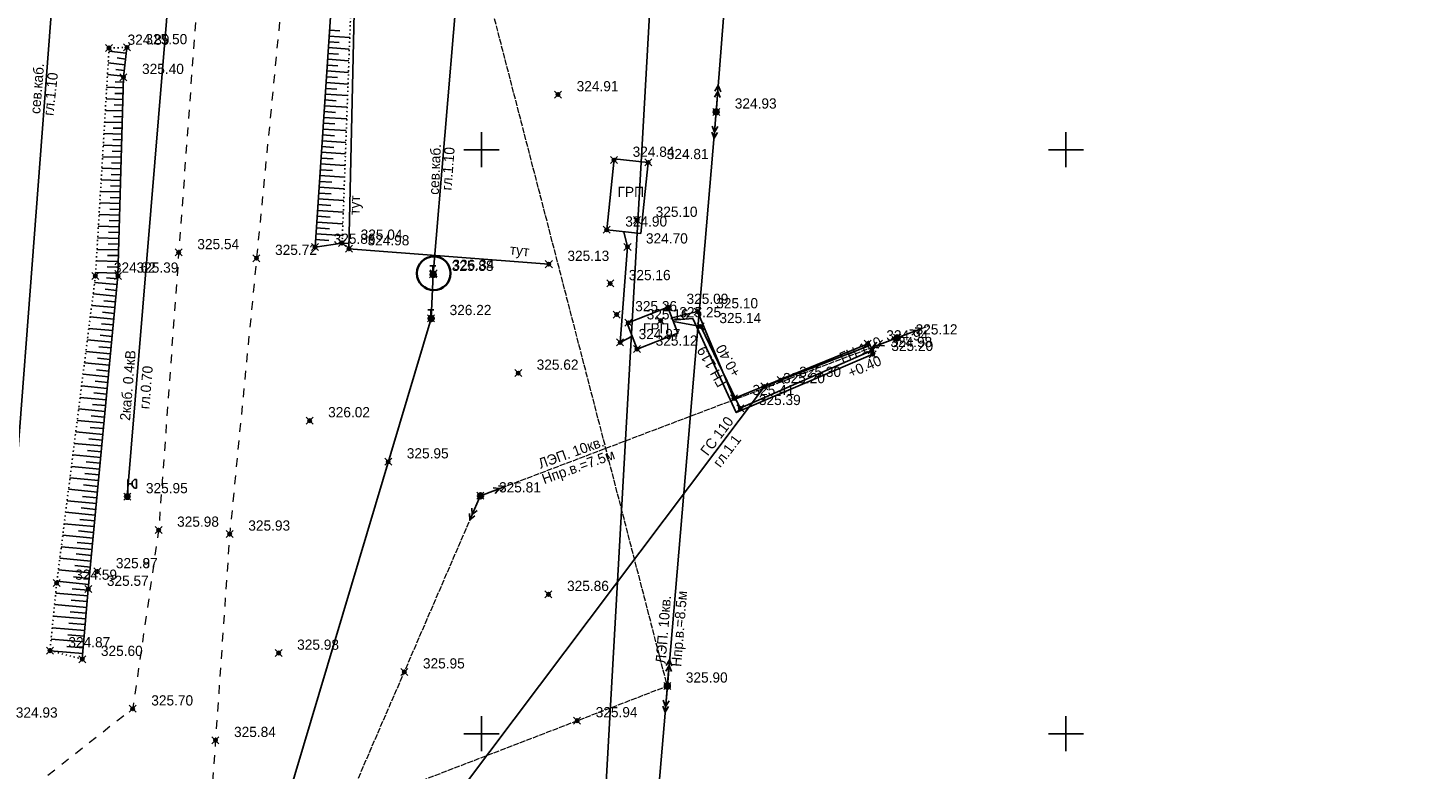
# Model space of a CAD drawing. Header units: metres. Extents: x 705573 to 711566, y 4301675 to 4311183.
# Tile 113 of 256: x 708140 to 708259, y 4308628 to 4308692. Entities that reach past the tile are written whole.
import ezdxf

# ---------------------------------------------------------------- set-up
doc = ezdxf.new("R2010")
doc.units = ezdxf.units.M
doc.header["$LTSCALE"] = 0.5
doc.header["$PDMODE"] = 35
doc.header["$PDSIZE"] = 0.3
for name, pattern in [('Auto_Street_NotBorder_Line_m1', [3, 1.5, -1.5]), ('Commnctn_Electr_VLP_High_Built_m1', [1, 1, 0]), ('Контура низ откосов  Штриховая 0.1-0.5 - - - - - - -', [0.6, 0.1, -0.5])]:
    doc.linetypes.add(name, pattern=pattern)
for name, color, linetype in [('(001) Сетка', 92, 'Continuous'), ('(004) Точки рельефа', 7, 'Continuous'), ('(013) Газ', 30, 'ИК_Газопровод -------г--------'), ('(016) Кабель', 1, 'Continuous'), ('(019) Связь', 3, 'ИК_КАБ_СВЯЗИ'), ('(022) Возд. Линии', 7, 'Continuous'), ('(035) Откосы', 7, 'Continuous'), ('(038) Деревья', 7, 'Continuous')]:
    doc.layers.add(name, color=color, linetype=linetype)
doc.layers.add('AUTO#_ROADS_EXIST_L', color=7, linetype='Continuous', lineweight=15, true_color=0x000000)
doc.layers.add('COMMN_OBJCT_ELCTR_L', color=7, linetype='Continuous', true_color=0x000000)
doc.styles.add('BM-431', font='txt')
doc.styles.add('D-431', font='txt')
doc.styles.add('S', font='txtwr', dxfattribs={"oblique": 15})
doc.styles.get("Standard").update_dxf_attribs({"font": 'times.ttf'})
doc.linetypes.add('GAZ_VOZDUSH', pattern='A,1,-2,["~",Standard,S=3,R=0,X=-1.5,Y=-1.5],-1,10', length=14)
doc.linetypes.add('ИК_Газопровод -------г--------', pattern='A,9,-0.6,["Г",Standard,S=1.2,R=0,X=0,Y=-0.6],-1.2', length=10.8)
doc.linetypes.add('ИК_КАБ_СВЯЗИ', pattern='A,4,["o",Standard,S=0.5,R=0,X=0,Y=-0.125],4,-2', length=10)
doc.linetypes.add('ИК_Э_КАБ_ВН', pattern='A,8,-2,["<<",Standard,S=1,R=0,X=0,Y=-0.5],8,[">>",Standard,S=1,R=0,X=-1,Y=-0.5],-2', length=20)
doc.linetypes.add('ИК_Э_КАБ_НН', pattern='A,8,-2,["<",Standard,S=1,R=0,X=0,Y=-0.5],8,[">",Standard,S=1,R=0,X=-0.5,Y=-0.5],-2', length=20)
doc.linetypes.add('РЯД_ДЕР_ДО4М', pattern='A,0,[133,ltypeshp.shx,S=0.4,R=0,X=0,Y=0],-3', length=3)

# ---------------------------------------------------------------- blocks, each defined once
blk = doc.blocks.new('strela1')
at = {"layer": '(022) Возд. Линии'}
for p, q in [((-2, 0), (-1.5, 0.25)), ((0, 0), (-2, 0)), ((-2, 0), (-1.5, -0.25)), ((-1.5, 0), (-1, 0.25)), ((-1.5, 0), (-1, -0.25))]:
    blk.add_line(p, q, dxfattribs=at)
blk = doc.blocks.new('strela2')
at = {"layer": '(022) Возд. Линии'}
for p, q in [((0, 0), (2, 0)), ((1.5, 0), (1, 0.25)), ((1.5, 0), (1, -0.25)), ((2, 0), (1.5, 0.25)), ((2, 0), (1.5, -0.25))]:
    blk.add_line(p, q, dxfattribs=at)
blk = doc.blocks.new('STOLB')
at = {"layer": '(022) Возд. Линии'}
blk.add_circle((0, 0), 0.25, dxfattribs=at)
blk = doc.blocks.new('*X15')
at = {"color": 0}
for p, q in [((9.5, 5.08), (10.49, 5.08)), ((9.5, 5.07), (10.49, 5.07)), ((9.5, 5.06), (10.49, 5.06)), ((9.5, 5.05), (10.49, 5.05)), ((9.5, 5.04), (10.49, 5.04)), ((9.5, 5.03), (10.49, 5.03)), ((9.5, 5.02), (10.5, 5.02)), ((9.5, 5.01), (10.5, 5.01)), ((9.5, 5), (10.5, 5)), ((9.5, 4.99), (10.5, 4.99)), ((9.5, 4.98), (10.5, 4.98)), ((9.5, 4.97), (10.5, 4.97)), ((9.5, 4.96), (10.49, 4.96)), ((9.5, 4.95), (10.49, 4.95)), ((9.5, 4.94), (10.49, 4.94)), ((9.5, 4.93), (10.49, 4.93)), ((9.5, 4.92), (10.49, 4.92)), ((9.5, 4.91), (10.49, 4.91)), ((9.5, 4.9), (10.49, 4.9)), ((9.51, 5.12), (10.48, 5.12)), ((9.51, 5.11), (10.48, 5.11)), ((9.51, 5.1), (10.48, 5.1)), ((9.51, 5.09), (10.49, 5.09)), ((9.51, 4.89), (10.49, 4.89)), ((9.51, 4.88), (10.48, 4.88)), ((9.51, 4.87), (10.48, 4.87)), ((9.51, 4.86), (10.48, 4.86)), ((9.52, 5.16), (10.47, 5.16)), ((9.52, 5.15), (10.47, 5.15)), ((9.52, 5.14), (10.47, 5.14)), ((9.52, 5.13), (10.48, 5.13)), ((9.52, 4.85), (10.48, 4.85)), ((9.52, 4.84), (10.47, 4.84)), ((9.52, 4.83), (10.47, 4.83)), ((9.53, 5.18), (10.46, 5.18)), ((9.53, 5.17), (10.46, 5.17)), ((9.53, 4.82), (10.47, 4.82)), ((9.53, 4.81), (10.46, 4.81)), ((9.53, 4.8), (10.46, 4.8)), ((9.54, 5.2), (10.45, 5.2)), ((9.54, 5.19), (10.46, 5.19)), ((9.55, 5.22), (10.44, 5.22)), ((9.55, 5.21), (10.45, 5.21)), ((9.56, 5.24), (10.43, 5.24)), ((9.56, 5.23), (10.44, 5.23)), ((9.57, 5.26), (10.42, 5.26)), ((9.57, 5.25), (10.43, 5.25)), ((9.58, 5.27), (10.41, 5.27)), ((9.59, 5.29), (10.4, 5.29)), ((9.59, 5.28), (10.41, 5.28)), ((9.6, 5.3), (10.39, 5.3)), ((9.61, 5.31), (10.38, 5.31)), ((9.62, 5.32), (10.37, 5.32)), ((9.63, 5.33), (10.37, 5.33)), ((9.64, 5.34), (10.36, 5.34)), ((9.65, 5.35), (10.35, 5.35)), ((9.66, 5.36), (10.34, 5.36)), ((9.67, 5.37), (10.32, 5.37)), ((9.68, 5.38), (10.31, 5.38)), ((9.69, 5.39), (10.3, 5.39)), ((9.71, 5.4), (10.29, 5.4)), ((9.72, 5.41), (10.27, 5.41)), ((9.74, 5.42), (10.26, 5.42)), ((9.75, 5.43), (10.24, 5.43)), ((9.77, 5.44), (10.22, 5.44)), ((9.79, 5.45), (10.2, 5.45)), ((9.82, 5.46), (10.18, 5.46)), ((9.85, 5.47), (10.15, 5.47)), ((9.88, 5.48), (10.11, 5.48)), ((9.94, 5.49), (10.05, 5.49)), ((9.54, 4.79), (10.45, 4.79)), ((9.54, 4.78), (10.45, 4.78)), ((9.55, 4.77), (10.44, 4.77)), ((9.55, 4.76), (10.44, 4.76)), ((9.56, 4.75), (10.43, 4.75)), ((9.56, 4.74), (10.43, 4.74)), ((9.57, 4.73), (10.42, 4.73)), ((9.58, 4.72), (10.41, 4.72)), ((9.58, 4.71), (10.41, 4.71)), ((9.59, 4.7), (10.4, 4.7)), ((9.6, 4.69), (10.39, 4.69)), ((9.61, 4.68), (10.39, 4.68)), ((9.61, 4.67), (10.38, 4.67)), ((9.62, 4.66), (10.37, 4.66)), ((9.63, 4.65), (10.36, 4.65)), ((9.64, 4.64), (10.35, 4.64)), ((9.65, 4.63), (10.34, 4.63)), ((9.66, 4.62), (10.33, 4.62)), ((9.67, 4.61), (10.32, 4.61)), ((9.69, 4.6), (10.31, 4.6)), ((9.7, 4.59), (10.29, 4.59)), ((9.71, 4.58), (10.28, 4.58)), ((9.73, 4.57), (10.26, 4.57)), ((9.75, 4.56), (10.25, 4.56)), ((9.76, 4.55), (10.23, 4.55)), ((9.78, 4.54), (10.21, 4.54)), ((9.81, 4.53), (10.18, 4.53)), ((9.83, 4.52), (10.16, 4.52)), ((9.87, 4.51), (10.12, 4.51)), ((9.91, 4.5), (10.08, 4.5))]:
    blk.add_line(p, q, dxfattribs=at)
blk = doc.blocks.new('I01070')
at = {"color": 0}
blk.add_circle((0.05, 0.03), 0.5, dxfattribs=at)
blk.add_blockref('*X15', (-9.95, -4.96), dxfattribs=at)
blk = doc.blocks.new('I0195')
at = {"layer": '(016) Кабель', "color": 0, "linetype": 'ИК_Э_КАБ_ВН'}
for p, q in [((-0.275, 0.74), (0.225, 0.74)), ((-0.025, 0.24), (-0.025, 0.74))]:
    blk.add_line(p, q, dxfattribs=at)
at = {"layer": '(016) Кабель', "color": 0, "linetype": 'ИК_Э_КАБ_ВН', "xscale": 0.5, "yscale": 0.5, "zscale": 0.5}
blk.add_blockref('I01070', (-0.025, -0.01), dxfattribs=at)
blk = doc.blocks.new('U1111')
for p, q in [((0.1, 0.45), (0.1, 2.95)), ((1.28934, 2.95), (0.85, 2.51066)), ((0.85, 2.51066), (0.85, 1.88934)), ((1.6, 2.95), (1.28934, 2.95)), ((1.6, 2.95), (1.6, 1.45)), ((0, 0.05), (0.1, 0.05)), ((0, -0.05), (0, 0.05)), ((0.1, 2.2), (0.85, 2.2)), ((0.1, 0.05), (0.1, -0.05)), ((0.85, 1.88934), (1.28934, 1.45)), ((1.28934, 1.45), (1.6, 1.45)), ((0.1, -0.05), (0, -0.05))]:
    blk.add_line(p, q)
blk.add_lwpolyline([(0.55, 0), (0.3, 0.433013), (-0.2, 0.433013), (-0.45, 0), (-0.2, -0.433013), (0.3, -0.433013)], close=True)
at = {"color": 4, "style": 'S', "oblique": 15}
blk.add_attdef('Z', (1.142936, -1.391276), '', height=2, dxfattribs=at)
blk = doc.blocks.new('Setka')
at = {"layer": '(001) Сетка'}
for p, q in [((0, 1.5), (0, -1.5)), ((-1.5, 0), (1.5, 0))]:
    blk.add_line(p, q, dxfattribs=at)

msp = doc.modelspace()

# ---------------------------------------------------------------- linework, layer by layer
at = {"layer": '(013) Газ', "linetype": 'GAZ_VOZDUSH', "flags": 128}
for points, elevation in [([(708230.07, 4309915.55), (708237.06, 4309914.63), (708237.8, 4309906.21), (708237.95, 4309892.64), (708271.63, 4309889.79), (708271.63, 4309889.79), (708293.17, 4309888.33), (708284.48, 4309721.93), (708278.28, 4309632.42), (708278.09, 4309626), (708267.1, 4309554.46), (708203.29, 4308878.05), (708188.65, 4308618.68), (708188.65, 4308585.68)], 325.11), ([(708191.34, 4308665.44), (708190.32, 4308664.9), (708190.95, 4308673.08), (708190.63, 4308674.38)], 325.09), ([(708194.77, 4308667), (708196.95, 4308667.54), (708200.05, 4308660.1), (708211.5, 4308664.79)], 325.09), ([(708211.93, 4308663.89), (708200.25, 4308658.89), (708196.53, 4308666.94), (708194.84, 4308666.81)], 325.2), ([(708211.85, 4308664.22), (708200.6, 4308659.26), (708197.22, 4308666.27), (708194.88, 4308666.7)], 324.98)]:
    msp.add_lwpolyline(points, dxfattribs=dict(at, elevation=elevation))
at = {"layer": '(013) Газ', "color": 0, "linetype": 'ByBlock'}
for points, elevation in [([(708189.17, 4308674.54), (708189.81, 4308680.61), (708192.72, 4308680.31), (708192.08, 4308674.23)], 324.9), ([(708194.41, 4308667.91), (708190.91, 4308666.54), (708191.77, 4308664.33), (708195.27, 4308665.7)], 325.09)]:
    msp.add_lwpolyline(points, close=True, dxfattribs=dict(at, elevation=elevation))
at = {"layer": '(013) Газ', "elevation": 325.2, "flags": 128}
msp.add_lwpolyline([(708141.96, 4308565.16), (708142.73, 4308573.82), (708145.23, 4308594.93), (708157.77, 4308601.41), (708202.67, 4308661.13), (708211.59, 4308664.6)], dxfattribs=at)
at = {"layer": '(016) Кабель', "linetype": 'ИК_Э_КАБ_НН', "elevation": 325.95, "flags": 128}
msp.add_lwpolyline([(708148.16, 4308651.7), (708151.5, 4308692.41), (708155.95, 4308744.12), (708160.09, 4308792.08), (708165.82, 4308866.03), (708169.05, 4308905.96), (708172.4, 4308947.61), (708175.76, 4308988.14), (708178.98, 4309025.59), (708182.2, 4309063.2), (708185.81, 4309103.87), (708189.13, 4309144.32), (708192.28, 4309183.21), (708195.86, 4309224.8), (708198.74, 4309260.8), (708202.87, 4309309.74), (708206.45, 4309354.35), (708209.62, 4309392.71), (708214, 4309431.24), (708217.89, 4309470.55), (708222.29, 4309519.97), (708227.65, 4309584.99), (708230.7, 4309620.04), (708233.6, 4309650.66), (708236.61, 4309686.64), (708239.92, 4309725.26), (708242.96, 4309758.87), (708245.88, 4309791.49), (708249.04, 4309830.22), (708251.64, 4309862.09), (708254.55, 4309895.44), (708258.53, 4309939.87), (708262.1, 4309983.75), (708265.01, 4310017.02), (708267.69, 4310050.03), (708270.44, 4310083.37), (708274.29, 4310124.62), (708277.62, 4310164.75), (708280.24, 4310192.85), (708282.13, 4310214.07), (708285.19, 4310249.54), (708287.52, 4310279.26), (708289.72, 4310303.87), (708292.58, 4310337.27), (708295.61, 4310373.42), (708298.17, 4310403.78), (708301.1, 4310436.1), (708303.91, 4310468.22), (708306.25, 4310494.56), (708309.27, 4310529.23), (708312.33, 4310564.7), (708314.66, 4310594.42), (708316.85, 4310619.03), (708319.71, 4310652.44), (708322.75, 4310688.58), (708325.31, 4310718.94), (708328.24, 4310751.26), (708331.05, 4310783.38), (708331.61, 4310789.72), (708333.7, 4310812.99), (708337.04, 4310851.18), (708340.04, 4310884.75)], dxfattribs=at)
at = {"layer": '(019) Связь', "flags": 128}
for points, elevation in [([(708317.15, 4310791), (708301.02, 4310609.69), (708256.74, 4310111.97), (708241.57, 4309932.29), (708189.21, 4309312.33), (708166.33, 4308981.07), (708160.32, 4308915.54), (708146.62, 4308758.23), (708137.03, 4308632.5), (708137.03, 4308632.5), (708137.03, 4308632.5), (708136.9, 4308567.22), (708136.89, 4308563.9)], 324.81), ([(708153.01, 4308571.82), (708156.99, 4308609.51), (708156.99, 4308609.51), (708174.15, 4308666.96), (708174.32, 4308670.73), (708195.36, 4308919.93), (708204.07, 4309029.86), (708218.91, 4309205.25), (708226.16, 4309224.91), (708236.6, 4309425.45), (708237.56, 4309445.94), (708241.53, 4309518.71), (708251.54, 4309611.08), (708253.16, 4309631.29), (708257.43, 4309700.42), (708258.88, 4309712.26), (708269.33, 4309836.62), (708270.39, 4309849.38), (708278.27, 4309932.28), (708280.62, 4309944.7), (708295.32, 4310108.26), (708303.77, 4310173.62), (708303.35, 4310191.01), (708305.19, 4310238.89), (708306.7, 4310249.89), (708308.61, 4310273.09), (708309.89, 4310281.81), (708320.55, 4310401.57), (708321.59, 4310412.94), (708336.89, 4310582.46), (708345.29, 4310694.49), (708346.98, 4310695.56), (708355.08, 4310696.93), (708358.13, 4310696.44)], 325.73)]:
    msp.add_lwpolyline(points, dxfattribs=dict(at, elevation=elevation))
at = {"layer": '(022) Возд. Линии', "elevation": 325.9, "flags": 128}
msp.add_lwpolyline([(708193.11, 4309415.99), (708231.85, 4309412.41), (708252.43, 4309429.3), (708256.6, 4309394.68), (708250.05, 4309317.14), (708243.4, 4309234.8), (708236.64, 4309154.46), (708229.09, 4309058.79), (708221.04, 4308960.49), (708213.33, 4308863.39), (708205.92, 4308779.39), (708198.54, 4308684.64), (708194.36, 4308635.49), (708189.11, 4308573.79)], dxfattribs=at)
at = {"layer": '(035) Откосы'}
for p, q in [((708166.34, 4308691.57, 324.78), (708165.47, 4308691.63, 324.78)), ((708167.15, 4308690.02, 324.78), (708165.37, 4308690.14, 324.78)), ((708166.29, 4308690.57, 324.78), (708165.41, 4308690.63, 324.78)), ((708167.19, 4308691.01, 324.78), (708165.44, 4308691.13, 324.78)), ((708146.58, 4308689.83, 325.6), (708148.07, 4308689.66, 325.6)), ((708147.28, 4308689.25, 325.6), (708148.01, 4308689.16, 325.6)), ((708167.11, 4308689.02, 324.78), (708165.31, 4308689.14, 324.78)), ((708166.24, 4308689.58, 324.78), (708165.34, 4308689.64, 324.78)), ((708146.46, 4308687.85, 325.6), (708147.84, 4308687.69, 325.6)), ((708146.52, 4308688.84, 325.6), (708147.96, 4308688.67, 325.6)), ((708147.19, 4308688.26, 325.6), (708147.9, 4308688.18, 325.6)), ((708167.08, 4308688.02, 324.78), (708165.24, 4308688.14, 324.78)), ((708166.18, 4308688.58, 324.78), (708165.27, 4308688.64, 324.78)), ((708146.39, 4308686.74, 325.6), (708147.81, 4308686.7, 325.6)), ((708147.12, 4308687.21, 325.6), (708147.82, 4308687.19, 325.6)), ((708166.08, 4308686.59, 324.78), (708165.14, 4308686.65, 324.78)), ((708167.04, 4308687.02, 324.78), (708165.17, 4308687.15, 324.78)), ((708166.13, 4308687.58, 324.78), (708165.21, 4308687.65, 324.78)), ((708146.34, 4308685.75, 325.6), (708147.78, 4308685.71, 325.6)), ((708147.08, 4308686.22, 325.6), (708147.79, 4308686.2, 325.6)), ((708166.03, 4308685.59, 324.78), (708165.07, 4308685.66, 324.78)), ((708167, 4308686.03, 324.78), (708165.11, 4308686.15, 324.78)), ((708146.28, 4308684.76, 325.6), (708147.75, 4308684.72, 325.6)), ((708146.99, 4308684.24, 325.6), (708147.74, 4308684.22, 325.6)), ((708147.04, 4308685.23, 325.6), (708147.77, 4308685.21, 325.6)), ((708166.93, 4308684.03, 324.78), (708164.97, 4308684.16, 324.78)), ((708165.98, 4308684.59, 324.78), (708165, 4308684.66, 324.78)), ((708166.97, 4308685.03, 324.78), (708165.04, 4308685.16, 324.78)), ((708146.22, 4308683.77, 325.6), (708147.72, 4308683.72, 325.6)), ((708146.95, 4308683.25, 325.6), (708147.71, 4308683.23, 325.6)), ((708166.89, 4308683.03, 324.78), (708164.9, 4308683.17, 324.78)), ((708165.92, 4308683.6, 324.78), (708164.94, 4308683.66, 324.78)), ((708146.1, 4308681.79, 325.6), (708147.67, 4308681.74, 325.6)), ((708146.16, 4308682.78, 325.6), (708147.7, 4308682.73, 325.6)), ((708146.91, 4308682.26, 325.6), (708147.68, 4308682.24, 325.6)), ((708166.86, 4308682.03, 324.78), (708164.84, 4308682.17, 324.78)), ((708165.87, 4308682.6, 324.78), (708164.87, 4308682.67, 324.78)), ((708146.04, 4308680.8, 325.6), (708147.64, 4308680.75, 325.6)), ((708146.86, 4308681.27, 325.6), (708147.66, 4308681.25, 325.6)), ((708165.77, 4308680.61, 324.78), (708164.74, 4308680.68, 324.78)), ((708166.82, 4308681.04, 324.78), (708164.77, 4308681.18, 324.78)), ((708165.82, 4308681.6, 324.78), (708164.8, 4308681.67, 324.78)), ((708145.98, 4308679.81, 325.6), (708147.62, 4308679.76, 325.6)), ((708146.82, 4308680.28, 325.6), (708147.63, 4308680.26, 325.6)), ((708165.72, 4308679.61, 324.78), (708164.67, 4308679.68, 324.78)), ((708166.78, 4308680.04, 324.78), (708164.7, 4308680.18, 324.78)), ((708145.92, 4308678.82, 325.6), (708147.59, 4308678.77, 325.6)), ((708146.73, 4308678.3, 325.6), (708147.57, 4308678.27, 325.6)), ((708146.78, 4308679.29, 325.6), (708147.6, 4308679.26, 325.6)), ((708166.71, 4308678.04, 324.78), (708164.57, 4308678.19, 324.78)), ((708165.67, 4308678.61, 324.78), (708164.6, 4308678.69, 324.78)), ((708166.75, 4308679.04, 324.78), (708164.64, 4308679.18, 324.78)), ((708145.86, 4308677.83, 325.6), (708147.56, 4308677.78, 325.6)), ((708146.69, 4308677.31, 325.6), (708147.55, 4308677.28, 325.6)), ((708166.67, 4308677.05, 324.78), (708164.5, 4308677.19, 324.78)), ((708165.61, 4308677.62, 324.78), (708164.54, 4308677.69, 324.78)), ((708145.74, 4308675.85, 325.6), (708147.51, 4308675.8, 325.6)), ((708145.8, 4308676.84, 325.6), (708147.53, 4308676.79, 325.6)), ((708146.65, 4308676.32, 325.6), (708147.52, 4308676.29, 325.6)), ((708166.64, 4308676.05, 324.78), (708164.44, 4308676.2, 324.78)), ((708165.56, 4308676.62, 324.78), (708164.47, 4308676.7, 324.78)), ((708145.68, 4308674.85, 325.6), (708147.48, 4308674.81, 325.6)), ((708146.6, 4308675.33, 325.6), (708147.49, 4308675.3, 325.6)), ((708165.46, 4308674.63, 324.78), (708164.33, 4308674.7, 324.78)), ((708166.6, 4308675.05, 324.78), (708164.37, 4308675.2, 324.78)), ((708165.51, 4308675.62, 324.78), (708164.4, 4308675.7, 324.78)), ((708145.62, 4308673.86, 325.6), (708147.45, 4308673.81, 325.6)), ((708146.56, 4308674.34, 325.6), (708147.47, 4308674.31, 325.6)), ((708165.41, 4308673.63, 324.78), (708164.27, 4308673.71, 324.78)), ((708166.56, 4308674.05, 324.78), (708164.3, 4308674.21, 324.78)), ((708145.56, 4308672.87, 325.6), (708147.43, 4308672.82, 325.6)), ((708146.47, 4308672.35, 325.6), (708147.41, 4308672.33, 325.6)), ((708146.52, 4308673.34, 325.6), (708147.44, 4308673.32, 325.6)), ((708145.5, 4308671.88, 325.6), (708147.4, 4308671.83, 325.6)), ((708146.43, 4308671.36, 325.6), (708147.38, 4308671.34, 325.6)), ((708145.36, 4308670.04, 325.6), (708147.29, 4308669.85, 325.6)), ((708145.44, 4308670.89, 325.6), (708147.37, 4308670.84, 325.6)), ((708146.38, 4308670.44, 325.6), (708147.34, 4308670.35, 325.6)), ((708145.23, 4308669.05, 325.6), (708147.2, 4308668.87, 325.6)), ((708146.27, 4308669.45, 325.6), (708147.25, 4308669.36, 325.6)), ((708145.11, 4308668.07, 325.6), (708147.11, 4308667.88, 325.6)), ((708146.05, 4308667.48, 325.6), (708147.06, 4308667.39, 325.6)), ((708146.16, 4308668.47, 325.6), (708147.15, 4308668.37, 325.6)), ((708144.99, 4308667.09, 325.6), (708147.01, 4308666.89, 325.6)), ((708145.95, 4308666.5, 325.6), (708146.97, 4308666.4, 325.6)), ((708144.74, 4308665.12, 325.6), (708146.83, 4308664.92, 325.6)), ((708144.86, 4308666.1, 325.6), (708146.92, 4308665.91, 325.6)), ((708145.84, 4308665.51, 325.6), (708146.87, 4308665.41, 325.6)), ((708144.61, 4308664.13, 325.6), (708146.73, 4308663.93, 325.6)), ((708145.73, 4308664.53, 325.6), (708146.78, 4308664.43, 325.6)), ((708144.49, 4308663.15, 325.6), (708146.64, 4308662.95, 325.6)), ((708145.62, 4308663.54, 325.6), (708146.69, 4308663.44, 325.6)), ((708144.37, 4308662.17, 325.6), (708146.55, 4308661.96, 325.6)), ((708145.4, 4308661.57, 325.6), (708146.5, 4308661.47, 325.6)), ((708145.51, 4308662.55, 325.6), (708146.59, 4308662.45, 325.6)), ((708144.12, 4308660.2, 325.6), (708146.36, 4308659.98, 325.6)), ((708144.24, 4308661.18, 325.6), (708146.45, 4308660.97, 325.6)), ((708145.29, 4308660.58, 325.6), (708146.41, 4308660.48, 325.6)), ((708143.99, 4308659.21, 325.6), (708146.27, 4308659, 325.6)), ((708145.18, 4308659.6, 325.6), (708146.31, 4308659.49, 325.6)), ((708143.87, 4308658.23, 325.6), (708146.17, 4308658.01, 325.6)), ((708145.08, 4308658.61, 325.6), (708146.22, 4308658.5, 325.6)), ((708143.75, 4308657.25, 325.6), (708146.08, 4308657.02, 325.6)), ((708144.86, 4308656.64, 325.6), (708146.03, 4308656.53, 325.6)), ((708144.97, 4308657.63, 325.6), (708146.13, 4308657.52, 325.6)), ((708143.62, 4308656.26, 325.6), (708145.99, 4308656.04, 325.6)), ((708144.75, 4308655.66, 325.6), (708145.94, 4308655.54, 325.6)), ((708143.38, 4308654.29, 325.6), (708145.8, 4308654.06, 325.6)), ((708143.5, 4308655.28, 325.6), (708145.89, 4308655.05, 325.6)), ((708144.64, 4308654.67, 325.6), (708145.85, 4308654.56, 325.6)), ((708143.25, 4308653.31, 325.6), (708145.7, 4308653.08, 325.6)), ((708144.53, 4308653.69, 325.6), (708145.75, 4308653.57, 325.6)), ((708143.13, 4308652.33, 325.6), (708145.61, 4308652.09, 325.6)), ((708144.42, 4308652.7, 325.6), (708145.66, 4308652.58, 325.6)), ((708143, 4308651.34, 325.6), (708145.52, 4308651.1, 325.6)), ((708144.21, 4308650.73, 325.6), (708145.47, 4308650.61, 325.6)), ((708144.32, 4308651.71, 325.6), (708145.56, 4308651.6, 325.6)), ((708142.88, 4308650.36, 325.6), (708145.42, 4308650.12, 325.6)), ((708144.1, 4308649.74, 325.6), (708145.38, 4308649.62, 325.6)), ((708142.63, 4308648.39, 325.6), (708145.24, 4308648.14, 325.6)), ((708142.76, 4308649.37, 325.6), (708145.33, 4308649.13, 325.6)), ((708143.99, 4308648.76, 325.6), (708145.28, 4308648.64, 325.6)), ((708142.51, 4308647.4, 325.6), (708145.14, 4308647.16, 325.6)), ((708143.88, 4308647.77, 325.6), (708145.19, 4308647.65, 325.6)), ((708142.39, 4308646.42, 325.6), (708145.05, 4308646.17, 325.6)), ((708143.66, 4308645.8, 325.6), (708145, 4308645.67, 325.6)), ((708143.77, 4308646.79, 325.6), (708145.1, 4308646.66, 325.6)), ((708142.26, 4308645.44, 325.6), (708144.96, 4308645.18, 325.6)), ((708143.55, 4308644.82, 325.6), (708144.91, 4308644.69, 325.6)), ((708142.03, 4308643.44, 325.6), (708144.78, 4308643.21, 325.6)), ((708142.14, 4308644.45, 325.6), (708144.86, 4308644.19, 325.6)), ((708143.45, 4308643.82, 325.6), (708144.82, 4308643.7, 325.6)), ((708141.93, 4308642.46, 325.6), (708144.69, 4308642.22, 325.6)), ((708143.36, 4308642.83, 325.6), (708144.73, 4308642.71, 325.6)), ((708141.83, 4308641.47, 325.6), (708144.61, 4308641.23, 325.6)), ((708143.27, 4308641.84, 325.6), (708144.65, 4308641.73, 325.6)), ((708141.74, 4308640.48, 325.6), (708144.52, 4308640.24, 325.6)), ((708143.08, 4308639.87, 325.6), (708144.48, 4308639.75, 325.6)), ((708143.17, 4308640.86, 325.6), (708144.56, 4308640.74, 325.6)), ((708141.64, 4308639.5, 325.6), (708144.44, 4308639.26, 325.6)), ((708142.99, 4308638.88, 325.6), (708144.39, 4308638.76, 325.6)), ((708141.57, 4308638.51, 325.6), (708144.35, 4308638.27, 325.6))]:
    msp.add_line(p, q, dxfattribs=at)
at = {"layer": '(035) Откосы', "flags": 128}
for points, elevation in [([(708175.52, 4308779.95), (708173.59, 4308780.12), (708167.61, 4308716.07), (708165.61, 4308693.64), (708164.22, 4308673.06), (708166.54, 4308673.41)], 324.78), ([(708144.31, 4308637.78), (708144.82, 4308643.78), (708147.36, 4308670.59), (708147.83, 4308687.6), (708148.13, 4308690.15)], 325.6)]:
    msp.add_lwpolyline(points, dxfattribs=dict(at, elevation=elevation))
at = {"layer": '(035) Откосы', "linetype": 'Контура низ откосов  Штриховая 0.1-0.5 - - - - - - -'}
for points, elevation in [([(708166.54, 4308673.41), (708167.27, 4308693.2), (708169.62, 4308715.96), (708175.52, 4308779.95)], 324.78), ([(708148.13, 4308690.15), (708146.6, 4308690.1), (708145.43, 4308670.58), (708142.12, 4308644.3), (708141.54, 4308638.52), (708144.31, 4308637.78)], 325.5)]:
    msp.add_lwpolyline(points, dxfattribs=dict(at, elevation=elevation))
at = {"layer": '(038) Деревья', "color": 0, "linetype": 'РЯД_ДЕР_ДО4М', "elevation": 324.98, "flags": 128}
msp.add_lwpolyline([(708184.22, 4308671.6), (708167.12, 4308672.92), (708167.58, 4308693.14), (708170.36, 4308713.89), (708175.74, 4308779.84)], dxfattribs=at)
at = {"color": 2, "lineweight": 35}
msp.add_circle((708174.38, 4308670.82, 326.34), 1.44, dxfattribs=at)
at = {"color": 0, "linetype": 'ByBlock', "lineweight": -2, "transparency": 16777216}
for p in [(708146.6, 4308690.1, 324.89), (708148.13, 4308690.15, 325.5), (708147.83, 4308687.6, 325.4), (708185.01, 4308686.12, 324.91), (708198.54, 4308684.64, 324.93), (708189.8, 4308680.51, 324.84), (708192.72, 4308680.31, 324.81), (708189.17, 4308674.54, 324.9), (708191.77, 4308675.37, 325.1), (708164.22, 4308673.06, 325.86), (708166.54, 4308673.41, 325.04), (708190.95, 4308673.08, 324.7), (708152.56, 4308672.6, 325.54), (708159.21, 4308672.11, 325.72), (708167.12, 4308672.92, 324.98), (708174.32, 4308670.73, 325.88), (708174.38, 4308670.82, 326.34), (708184.22, 4308671.6, 325.13), (708145.43, 4308670.58, 324.62), (708147.36, 4308670.59, 325.39), (708189.47, 4308669.95, 325.16), (708190.03, 4308667.29, 325.26), (708194.41, 4308667.91, 325.09), (708196.95, 4308667.54, 325.1), (708174.15, 4308666.96, 326.22), (708191.01, 4308666.58, 325.16), (708193.79, 4308666.77, 325.25), (708197.22, 4308666.27, 325.14), (708190.32, 4308664.9, 324.97), (708211.5, 4308664.79, 324.94), (708214.02, 4308665.3, 325.12), (708191.77, 4308664.33, 325.12), (708211.85, 4308664.22, 324.98), (708211.93, 4308663.89, 325.2), (708181.6, 4308662.27, 325.62), (708202.67, 4308661.13, 325.2), (708204.06, 4308661.67, 325.3), (708200.05, 4308660.1, 325.41), (708200.6, 4308659.26, 325.39), (708163.76, 4308658.2, 326.02), (708170.48, 4308654.68, 325.95), (708148.16, 4308651.7, 325.95), (708178.37, 4308651.77, 325.81), (708150.84, 4308648.83, 325.98), (708156.92, 4308648.5, 325.93), (708145.59, 4308645.29, 325.97), (708145.6, 4308645.29, 325.87), (708142.12, 4308644.3, 324.59), (708144.82, 4308643.78, 325.57), (708184.19, 4308643.33, 325.86), (708141.54, 4308638.52, 324.87), (708144.31, 4308637.78, 325.6), (708161.11, 4308638.31, 325.98), (708171.86, 4308636.7, 325.95), (708194.36, 4308635.49, 325.9), (708148.62, 4308633.54, 325.7), (708186.64, 4308632.52, 325.94), (708155.7, 4308630.84, 325.84)]:
    msp.add_point(p, dxfattribs=at)
at = {"layer": 'AUTO#_ROADS_EXIST_L', "linetype": 'Auto_Street_NotBorder_Line_m1', "lineweight": 15, "flags": 128}
for points in [[(708224.29, 4308923.08), (708180.7, 4308922.4), (708176.73, 4308875.84), (708161.51, 4308695.71), (708156.92, 4308648.5), (708151.35, 4308567.84), (708151.4, 4308567.89)], [(708122.4, 4308694.15), (708145.41, 4308706.4), (708149.26, 4308705.82), (708152.52, 4308704.28), (708154.76, 4308701.98), (708154.28, 4308696.37), (708150.84, 4308648.83), (708148.62, 4308633.54), (708130.5, 4308619.28), (708130.5, 4308619.28), (708115.73, 4308624.2)]]:
    msp.add_lwpolyline(points, dxfattribs=at)
at = {"layer": 'COMMN_OBJCT_ELCTR_L', "linetype": 'Commnctn_Electr_VLP_High_Built_m1', "lineweight": 20, "flags": 128}
for points, elevation in [([(707559.86, 4308436.47), (707591.06, 4308445.27), (707653.95, 4308464.22), (707719.83, 4308484.23), (707783.04, 4308503.66), (707846.22, 4308523.49), (707914.77, 4308544.83), (707979.96, 4308565.05), (708042.48, 4308584.49), (708135.82, 4308613.31), (708166.74, 4308624.85), (708194.36, 4308635.49), (708173.51, 4308716.07)], 326.46), ([(708166.74, 4308624.85), (708178.37, 4308651.77), (708214.02, 4308665.3), (708216.77, 4308666.35)], -0.4)]:
    msp.add_lwpolyline(points, dxfattribs=dict(at, elevation=elevation))

# ---------------------------------------------------------------- block references
at = {"layer": '(001) Сетка'}
for p in [(708178.46, 4308681.4), (708228.46, 4308681.4), (708178.46, 4308631.4), (708228.46, 4308631.4)]:
    msp.add_blockref('Setka', p, dxfattribs=at)
at = {"layer": '(019) Связь', "color": 0}
for p in [(708174.32, 4308670.72, 325.73), (708174.15, 4308666.94, 325.73)]:
    msp.add_blockref('I0195', p, dxfattribs=at)
at = {"layer": '(022) Возд. Линии'}
for name, p, rotation in [('strela2', (708198.56, 4308684.89, 324.93), 85.54728548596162), ('strela1', (708198.52, 4308684.39, 324.93), 85.54728548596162), ('strela1', (708214.25, 4308665.39, -0.4), 200.7857738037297), ('strela2', (708213.78, 4308665.21, -0.4), 200.7857738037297), ('strela2', (708178.61, 4308651.86, -0.4), 20.78577380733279), ('strela1', (708178.27, 4308651.54, -0.4), 66.41936824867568), ('strela2', (708194.38, 4308635.74, 325.9), 85.13622435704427), ('strela1', (708194.34, 4308635.24, 325.9), 85.13622435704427)]:
    msp.add_blockref(name, p, dxfattribs=dict(at, rotation=rotation))
for p in [(708198.54, 4308684.64, 324.93), (708214.02, 4308665.3, -0.4), (708178.37, 4308651.77, -0.4), (708194.36, 4308635.49, 325.9)]:
    msp.add_blockref('STOLB', p, dxfattribs=at)
at = {"layer": '(022) Возд. Линии', "xscale": 0.5, "yscale": 0.5, "zscale": 0.5}
msp.add_blockref('U1111', (708148.14, 4308651.7, 325.95), dxfattribs=at)

# ---------------------------------------------------------------- texts
at = {"layer": '(004) Точки рельефа', "style": 'D-431'}
for s, p in [('325.50', (708149.71, 4308690.43, 325.5)), ('324.89', (708148.18, 4308690.38, 324.89)), ('325.40', (708149.42, 4308687.88, 325.4)), ('324.91', (708186.6, 4308686.4, 324.91)), ('324.93', (708200.13, 4308684.92, 324.93)), ('324.84', (708191.39, 4308680.79, 324.84)), ('324.81', (708194.31, 4308680.59, 324.81)), ('325.10', (708193.36, 4308675.65, 325.1)), ('325.04', (708168.12, 4308673.69, 325.04)), ('324.90', (708190.76, 4308674.82, 324.9)), ('325.54', (708154.15, 4308672.88, 325.54)), ('325.86', (708165.81, 4308673.34, 325.86)), ('324.98', (708168.71, 4308673.21, 324.98)), ('324.70', (708192.53, 4308673.37, 324.7)), ('325.72', (708160.8, 4308672.39, 325.72)), ('325.13', (708185.81, 4308671.88, 325.13)), ('324.62', (708147.01, 4308670.87, 324.62)), ('325.39', (708148.95, 4308670.87, 325.39)), ('325.88', (708175.91, 4308671.02, 325.88)), ('326.34', (708175.97, 4308671.11, 326.34)), ('325.16', (708191.06, 4308670.23, 325.16)), ('325.09', (708196, 4308668.2, 325.09)), ('325.10', (708198.54, 4308667.82, 325.1)), ('326.22', (708175.73, 4308667.24, 326.22)), ('325.26', (708191.61, 4308667.57, 325.26)), ('325.16', (708192.59, 4308666.87, 325.16)), ('325.25', (708195.38, 4308667.05, 325.25)), ('325.14', (708198.81, 4308666.55, 325.14)), ('325.12', (708215.6, 4308665.58, 325.12)), ('324.97', (708191.9, 4308665.18, 324.97)), ('325.12', (708193.36, 4308664.62, 325.12)), ('324.94', (708213.09, 4308665.07, 324.94)), ('324.98', (708213.44, 4308664.5, 324.98)), ('325.20', (708213.52, 4308664.17, 325.2)), ('325.62', (708183.18, 4308662.56, 325.62)), ('325.30', (708205.64, 4308661.95, 325.3)), ('325.20', (708204.26, 4308661.41, 325.2)), ('325.41', (708201.64, 4308660.39, 325.41)), ('325.39', (708202.19, 4308659.54, 325.39)), ('326.02', (708165.34, 4308658.49, 326.02)), ('325.95', (708172.07, 4308654.97, 325.95)), ('325.95', (708149.75, 4308651.99, 325.95)), ('325.81', (708179.96, 4308652.06, 325.81)), ('325.98', (708152.42, 4308649.12, 325.98)), ('325.93', (708158.51, 4308648.79, 325.93)), ('325.97', (708147.18, 4308645.57, 325.97)), ('325.87', (708147.18, 4308645.57, 325.87)), ('324.59', (708143.7, 4308644.58, 324.59)), ('325.57', (708146.41, 4308644.06, 325.57)), ('325.86', (708185.78, 4308643.62, 325.86)), ('324.87', (708143.12, 4308638.8, 324.87)), ('325.60', (708145.9, 4308638.06, 325.6)), ('325.98', (708162.69, 4308638.59, 325.98)), ('325.95', (708173.45, 4308636.99, 325.95)), ('325.90', (708195.94, 4308635.78, 325.9)), ('325.70', (708150.21, 4308633.82, 325.7)), ('324.93', (708138.62, 4308632.78, 324.93)), ('325.94', (708188.23, 4308632.81, 325.94)), ('325.84', (708157.29, 4308631.12, 325.84))]:
    msp.add_text(s, height=0.875, dxfattribs=at).set_placement(p)
at = {"layer": '(013) Газ', "color": 0, "linetype": 'ByBlock', "style": 'D-431'}
for p in [(708190.1, 4308677.35), (708192.28, 4308665.67)]:
    msp.add_text('ГРП', height=0.875, dxfattribs=at).set_placement(p)
at = {"layer": '(013) Газ', "color": 0, "linetype": 'Continuous', "style": 'D-431'}
for s, rotation, p in [('ГН 110', 23.2765, (708209.33, 4308663.15, 325.2)), ('ГН 119', 119.5725, (708199.46, 4308661.4, 325.2)), ('+0.40', 119.5725, (708200.67, 4308662.26, 325.2)), ('+0.40', 23.2765, (708210.05, 4308661.85, 325.2)), ('ГС 110', 53.0652, (708197.82, 4308655.13)), ('гл.1.1', 53.0652, (708198.89, 4308654.13))]:
    msp.add_text(s, height=0.875, rotation=rotation, dxfattribs=at).set_placement(p)
at = {"layer": '(016) Кабель', "color": 0, "linetype": 'Continuous', "style": 'D-431'}
for s, p in [('2каб. 0.4кВ', (708148.39, 4308658.17, 325.6)), ('гл.0.70', (708150.04, 4308659.16, 325.6))]:
    msp.add_text(s, height=0.875, rotation=85.3167, dxfattribs=at).set_placement(p)
at = {"layer": '(019) Связь', "color": 0, "linetype": 'Continuous', "style": 'D-431'}
for s, rotation, p in [('сев.каб.', 85.462, (708140.7, 4308684.44)), ('гл.1.10', 83.7495, (708141.83, 4308684.27)), ('сев.каб.', 87.5835, (708174.81, 4308677.53)), ('гл.1.10', 85.871, (708175.9, 4308677.89))]:
    msp.add_text(s, height=0.875, rotation=rotation, dxfattribs=at).set_placement(p)
at = {"layer": '(022) Возд. Линии', "style": 'BM-431'}
for s, rotation, p in [('Hпр.в.=7.5м', 19.695, (708183.82, 4308652.76, -0.58)), ('Hпр.в.=8.5м', 85.4317, (708195.54, 4308637.11))]:
    msp.add_text(s, height=0.875, rotation=rotation, dxfattribs=at).set_placement(p)
at = {"layer": '(022) Возд. Линии', "char_height": 0.875, "attachment_point": 1, "style": 'BM-431'}
for insert, rotation in [((708183.22, 4308654.9, -0.58), 19.695), ((708193.34, 4308637.44), 85.4317)]:
    msp.add_mtext('ЛЭП. 10кв.', dxfattribs=dict(at, insert=insert, rotation=rotation))
at = {"layer": '(038) Деревья', "color": 0, "linetype": 'ByBlock', "style": 'BM-431'}
for rotation, p in [(88.3516, (708168.03, 4308675.81)), (353.5681, (708180.85, 4308672.44, -324.98))]:
    msp.add_text('тут', height=0.875, rotation=rotation, dxfattribs=at).set_placement(p)

doc.saveas('drawing.dxf')
